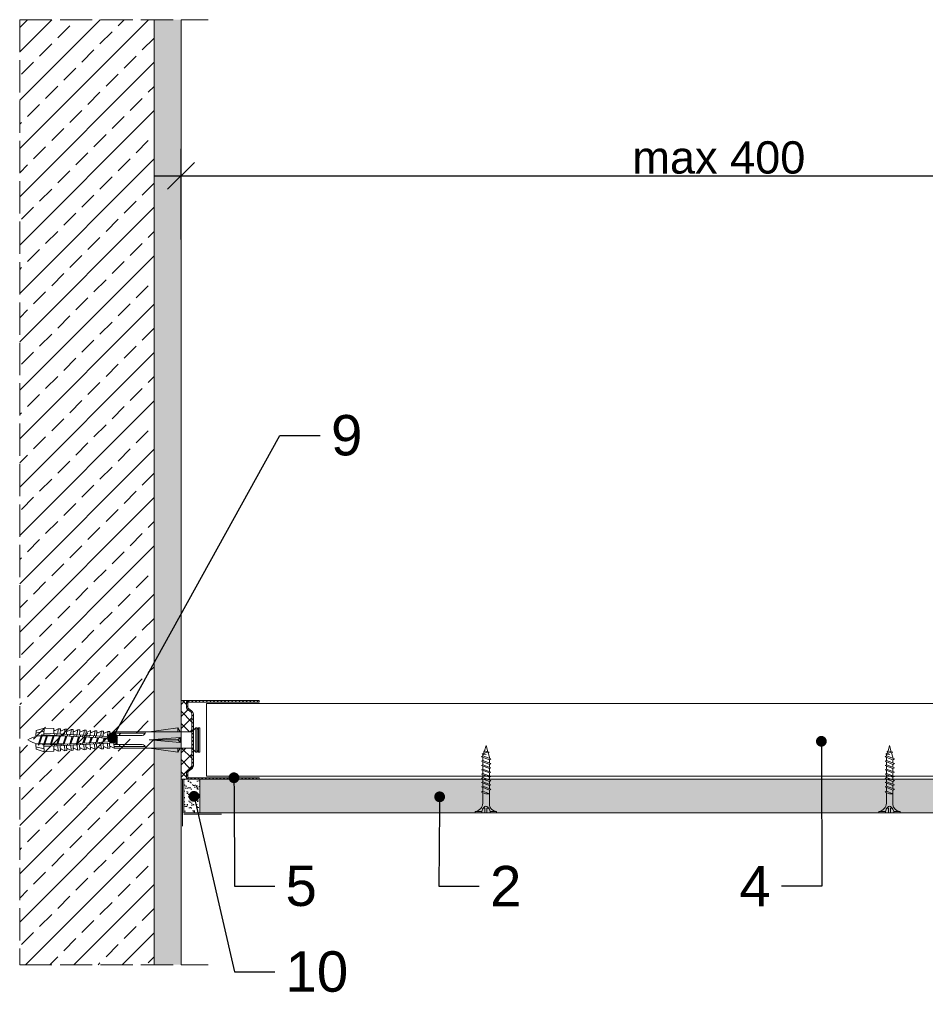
# Model space of a CAD drawing. Header units: millimetres. Extents: x -295 to 1938, y -1538 to -487.
# Tile 5 of 6: x 1264 to 1601, y -971 to -606. Entities that reach past the tile are written whole.
import ezdxf
from ezdxf import colors
from ezdxf.entities.mleader import LeaderData, LeaderLine
from ezdxf.math import Vec2, Vec3

# ---------------------------------------------------------------- set-up
doc = ezdxf.new("R2010")
doc.units = ezdxf.units.MM
doc.linetypes.add('ACAD_ISO02W100', pattern=[15, 12, -3])
doc.layers.get('0').update_dxf_attribs({"lineweight": 5})
doc.layers.get('Defpoints').update_dxf_attribs({"lineweight": 9})
for name, color, linetype, lineweight in [('_RIGIPS AKCESORIA', 7, 'Continuous', 5), ('_RIGIPS G-K', 7, 'Continuous', 9), ('_RIGIPS PROFIL', 7, 'Continuous', 9), ('_RIGIPS PŁYTA', 7, 'Continuous', 9), ('KRESKOWANIE', 7, 'Continuous', 9), ('PRZERYWANA', 7, 'ACAD_ISO02W100', 9)]:
    doc.layers.add(name, color=color, linetype=linetype, lineweight=lineweight)
doc.styles.get("Standard").update_dxf_attribs({"font": 'arial.ttf'})
doc.dimstyles.new('Rigips', dxfattribs={"dimtxt": 12, "dimasz": 10, "dimexe": 10, "dimexo": 0.625, "dimtad": 1, "dimtxsty": 'Standard', "dimblk": 'OBLIQUE', "dimcen": 2.5, "dimdle": 10, "dimadec": 0, "dimazin": 0, "dimtfac": 1, "dimtmove": 0, "dimatfit": 3, "dimldrblk": 'DOT', "dimfxl": 1, "dimarcsym": 0})

# ---------------------------------------------------------------- blocks, each defined once
blk = doc.blocks.new('TN 25')
at = {"layer": '_RIGIPS AKCESORIA'}
for p, q in [((0, -0.84), (0, 7.16)), ((0, 7.16), (0.46, 7.16)), ((0.46, 4.78), (0, 4.78)), ((0.46, 7.16), (0.46, 4.78)), ((1.77, 3.5), (1.77, 4.2)), ((3.02, 4.46), (8.47, 4.46)), ((7.12, 4.46), (7.12, 3.18)), ((8.03, 2.01), (7.12, 4.46)), ((8.47, 4.46), (8.79, 5)), ((9.61, 1.51), (8.47, 4.46)), ((8.79, 5), (9.93, 2.01)), ((9, 4.46), (10.1, 4.46)), ((10.1, 4.46), (10.41, 5)), ((11.23, 1.51), (10.1, 4.46)), ((10.41, 5), (11.56, 2.01)), ((10.62, 4.46), (11.67, 4.46)), ((11.67, 4.46), (11.99, 5)), ((12.81, 1.51), (11.67, 4.46)), ((11.99, 5), (13.14, 2.01)), ((12.2, 4.46), (13.21, 4.46)), ((13.21, 4.46), (13.52, 5)), ((14.34, 1.51), (13.21, 4.46)), ((13.52, 5), (14.67, 2.01)), ((13.73, 4.46), (14.8, 4.46)), ((14.8, 4.46), (15.12, 5)), ((15.94, 1.51), (14.8, 4.46)), ((15.12, 5), (16.26, 2.01)), ((15.33, 4.46), (16.42, 4.46)), ((16.42, 4.46), (16.73, 5)), ((17.55, 1.51), (16.42, 4.46)), ((16.73, 5), (17.88, 2.01)), ((16.94, 4.46), (17.99, 4.46)), ((17.99, 4.46), (18.31, 5)), ((19.13, 1.51), (17.99, 4.46)), ((18.31, 5), (19.45, 2.01)), ((18.52, 4.46), (19.68, 4.46)), ((19.68, 4.46), (20, 5)), ((20.82, 1.51), (19.68, 4.46)), ((20, 5), (21.14, 2.01)), ((20.21, 4.46), (20.7, 4.46)), ((20.7, 4.46), (22.28, 3.98)), ((22.28, 3.98), (22.56, 4.37)), ((22.7, 2.36), (22.28, 3.98)), ((22.56, 4.37), (23.03, 2.71)), ((22.71, 3.85), (25, 3.24)), ((0, 3.5), (1.77, 3.5)), ((0, 2.83), (1.77, 2.83)), ((0.46, 1.64), (0, 1.64)), ((0.46, -0.84), (0.46, 1.64)), ((1.77, 2.83), (1.77, 2.18)), ((7.49, 2.01), (3.55, 2.01)), ((7.12, 3.18), (7.65, 1.53)), ((7.65, 1.53), (8.03, 2.01)), ((9.41, 2.01), (8.03, 2.01)), ((9.93, 2.01), (9.61, 1.51)), ((11.04, 2.01), (9.93, 2.01)), ((11.56, 2.01), (11.23, 1.51)), ((12.61, 2.01), (11.56, 2.01)), ((13.14, 2.01), (12.81, 1.51)), ((14.15, 2.01), (13.14, 2.01)), ((14.67, 2.01), (14.34, 1.51)), ((15.74, 2.01), (14.67, 2.01)), ((16.26, 2.01), (15.94, 1.51)), ((17.36, 2.01), (16.26, 2.01)), ((17.88, 2.01), (17.55, 1.51)), ((18.93, 2.01), (17.88, 2.01)), ((19.45, 2.01), (19.13, 1.51)), ((19.45, 2.01), (20.62, 2.01)), ((21.14, 2.01), (20.82, 1.51)), ((21.14, 2.01), (21.81, 2.12)), ((21.85, 1.83), (21.67, 3.28)), ((21.67, 3.28), (22.14, 2.4)), ((22.14, 2.4), (21.85, 1.83)), ((22.7, 2.36), (22.14, 2.4)), ((23.03, 2.71), (22.7, 2.36)), ((25, 3.24), (23.03, 2.71)), ((0, -0.84), (0.46, -0.84))]:
    blk.add_line(p, q, dxfattribs=at)
for centre, major_axis, ratio, start_param, end_param in [((3.09, 7.67), (0.17, 3.2), 0.826134, 1.773653, 3.180586), ((-0.04, 0.9), (0, 3.93), 0.848176, -0.720942, -0.151112), ((1.66, 3.18), (0, 0.895), 0.848176, -1.552777, -0.720942), ((3.37, -1.57), (0.28, 3.57), 0.832181, 0.035984, 1.430787), ((-2.73, 15.91), (0, 14.76), 0.848176, 3.399396, 3.475072), ((0.59, 4.62), (0, 2.81), 0.848176, 3.475072, 3.862535), ((1.66, 3.18), (0, 0.895), 0.848176, 3.862535, 4.730408)]:
    blk.add_ellipse(centre, major_axis=major_axis, ratio=ratio, start_param=start_param, end_param=end_param, dxfattribs=at)
blk = doc.blocks.new('kolek rozprezny komplet 60')
for p, q in [((393.81, 219.85), (390.76, 218.91)), ((393.68, 217.35), (393.81, 219.85)), ((397.41, 219.66), (393.81, 219.85)), ((397.31, 217.76), (397.41, 219.66)), ((399, 219.58), (397.82, 218.98)), ((398.9, 217.68), (399, 219.58)), ((399.8, 219.54), (399, 219.58)), ((399.7, 217.64), (399.8, 219.54)), ((401.4, 219.45), (400.22, 218.85)), ((401.3, 217.56), (401.4, 219.45)), ((402.2, 219.41), (401.4, 219.45)), ((402.1, 217.51), (402.2, 219.41)), ((443.47, 219.95), (432.8, 218.45)), ((443.47, 218.45), (443.47, 219.95)), ((443.47, 219.95), (444.34, 218.45)), ((450.17, 219.95), (448.67, 218.45)), ((450.17, 219.95), (450.17, 210.95)), ((450.67, 219.95), (450.17, 219.95)), ((450.67, 219.95), (450.67, 210.95)), ((450.67, 219.35), (451.17, 219.95)), ((451.17, 219.95), (451.67, 219.95)), ((451.17, 219.95), (451.17, 210.95)), ((451.67, 219.95), (451.67, 210.95)), ((390.66, 217.01), (390.76, 218.91)), ((393.15, 216.88), (390.66, 217.01)), ((393.75, 218.75), (390.71, 217.96)), ((391.67, 216.95), (392.67, 216.95)), ((392.67, 216.95), (391.67, 213.95)), ((392.67, 216.95), (392.07, 213.95)), ((393.07, 216.95), (392.07, 213.95)), ((392.67, 216.95), (393.04, 217.45)), ((393.07, 216.95), (393.04, 217.45)), ((393.07, 216.95), (394.67, 216.95)), ((394.67, 216.95), (393.67, 213.95)), ((417.38, 216.11), (393.68, 217.35)), ((420.47, 216.55), (393.71, 217.95)), ((394.67, 216.95), (394.07, 213.95)), ((395.07, 216.95), (394.07, 213.95)), ((394.67, 216.95), (394.92, 217.29)), ((395.07, 216.95), (395.05, 217.28)), ((395.07, 216.95), (397.07, 216.95)), ((397.07, 216.95), (396.07, 213.95)), ((397.07, 216.95), (396.47, 213.95)), ((397.47, 216.95), (396.47, 213.95)), ((397.07, 216.95), (397.23, 217.17)), ((397.47, 216.95), (397.46, 217.16)), ((397.47, 216.95), (399.47, 216.95)), ((397.67, 217.14), (397.71, 217.74)), ((398.47, 217.1), (398.5, 217.7)), ((399.47, 216.95), (398.47, 213.95)), ((399.47, 216.95), (398.87, 213.95)), ((399.87, 216.95), (398.87, 213.95)), ((399.47, 216.95), (399.55, 217.05)), ((399.87, 216.95), (399.87, 217.03)), ((399.87, 216.95), (401.38, 216.95)), ((400.07, 217.02), (400.1, 217.62)), ((400.87, 216.98), (400.9, 217.58)), ((401.87, 216.92), (400.87, 213.95)), ((401.87, 216.92), (401.27, 213.95)), ((402.26, 216.9), (401.27, 213.95)), ((402.47, 216.89), (402.5, 217.49)), ((403.8, 219.33), (402.61, 218.72)), ((403.27, 216.85), (403.3, 217.45)), ((404.22, 216.8), (403.31, 214.05)), ((403.7, 217.43), (403.8, 219.33)), ((404.24, 216.8), (403.7, 214.07)), ((404.62, 216.78), (403.72, 214.07)), ((404.6, 219.29), (403.8, 219.33)), ((404.5, 217.39), (404.6, 219.29)), ((404.86, 216.77), (404.9, 217.37)), ((406.19, 219.2), (405.01, 218.6)), ((405.66, 216.73), (405.69, 217.32)), ((406.58, 216.68), (405.75, 214.18)), ((406.09, 217.3), (406.19, 219.2)), ((406.62, 216.68), (406.12, 214.2)), ((406.98, 216.66), (406.16, 214.2)), ((406.99, 219.16), (406.19, 219.2)), ((406.89, 217.26), (406.99, 219.16)), ((407.26, 216.64), (407.29, 217.24)), ((408.59, 219.08), (407.41, 218.47)), ((408.06, 216.6), (408.09, 217.2)), ((408.94, 216.55), (408.19, 214.31)), ((408.49, 217.18), (408.59, 219.08)), ((408.99, 216.55), (408.55, 214.33)), ((409.39, 219.03), (408.59, 219.08)), ((409.34, 216.53), (408.6, 214.33)), ((409.29, 217.14), (409.39, 219.03)), ((409.66, 216.52), (409.69, 217.12)), ((410.99, 218.95), (409.8, 218.35)), ((410.46, 216.47), (410.49, 217.07)), ((411.3, 216.43), (410.64, 214.44)), ((410.89, 217.05), (410.99, 218.95)), ((411.37, 216.43), (410.98, 214.45)), ((411.69, 216.41), (411.04, 214.46)), ((412.59, 218.87), (411.4, 218.26)), ((412.05, 216.39), (412.09, 216.99)), ((412.49, 216.97), (412.59, 218.87)), ((413.38, 218.82), (412.59, 218.87)), ((412.85, 216.35), (412.89, 216.95)), ((413.66, 216.31), (413.08, 214.56)), ((413.28, 216.93), (413.38, 218.82)), ((413.75, 216.3), (413.4, 214.58)), ((414.05, 216.29), (413.49, 214.58)), ((414.98, 218.74), (413.8, 218.14)), ((414.45, 216.27), (414.48, 216.86)), ((414.88, 216.84), (414.98, 218.74)), ((415.78, 218.7), (414.98, 218.74)), ((415.25, 216.22), (415.28, 216.82)), ((416.02, 216.18), (415.52, 214.69)), ((415.68, 216.8), (415.78, 218.7)), ((416.12, 216.18), (415.83, 214.71)), ((416.41, 216.16), (415.93, 214.71)), ((417.38, 218.62), (416.2, 218.01)), ((417.28, 216.72), (417.38, 218.62)), ((418.18, 218.57), (417.38, 218.62)), ((418.08, 216.68), (418.18, 218.57)), ((419.78, 218.49), (418.59, 217.89)), ((419.68, 216.59), (419.78, 218.49)), ((430.17, 217.15), (419.71, 217.15)), ((431.37, 217.95), (419.75, 217.95)), ((448.67, 218.45), (419.77, 218.45)), ((420.47, 217.15), (420.47, 213.75)), ((420.67, 217.15), (420.67, 213.75)), ((420.87, 217.15), (420.87, 213.75)), ((444.34, 216.37), (432.8, 215.45)), ((444.34, 216.37), (443.47, 215.45)), ((444.34, 214.53), (444.34, 216.37)), ((448.67, 218.45), (448.67, 212.45)), ((448.67, 216.95), (448.67, 213.95)), ((393.15, 214.02), (390.66, 213.89)), ((390.66, 213.89), (390.76, 211.99)), ((393.75, 212.15), (390.71, 212.94)), ((391.67, 213.95), (391.71, 213.45)), ((391.71, 213.45), (392.07, 213.95)), ((392.07, 213.95), (393.67, 213.95)), ((393.67, 213.95), (393.7, 213.55)), ((417.38, 214.79), (393.68, 213.55)), ((393.68, 213.55), (393.81, 211.05)), ((420.47, 214.35), (393.71, 212.95)), ((393.78, 213.55), (394.07, 213.95)), ((394.07, 213.95), (396.07, 213.95)), ((396.07, 213.95), (396.09, 213.67)), ((396.28, 213.68), (396.47, 213.95)), ((396.47, 213.95), (398.47, 213.95)), ((397.31, 213.14), (397.41, 211.24)), ((397.67, 213.76), (397.71, 213.16)), ((398.47, 213.95), (398.48, 213.8)), ((398.47, 213.8), (398.5, 213.2)), ((398.77, 213.81), (398.87, 213.95)), ((398.87, 213.95), (400.87, 213.95)), ((398.9, 213.22), (399, 211.32)), ((399.7, 213.26), (399.8, 211.36)), ((400.07, 213.88), (400.1, 213.28)), ((400.87, 213.95), (400.88, 213.92)), ((400.87, 213.92), (400.9, 213.32)), ((401.27, 213.95), (401.38, 213.95)), ((401.27, 213.94), (401.27, 213.95)), ((401.3, 213.35), (401.4, 211.45)), ((402.1, 213.39), (402.2, 211.49)), ((402.47, 214.01), (402.5, 213.41)), ((403.8, 211.57), (402.61, 212.18)), ((403.27, 214.05), (403.3, 213.45)), ((403.7, 213.47), (403.8, 211.57)), ((404.5, 213.51), (404.6, 211.62)), ((404.86, 214.13), (404.9, 213.53)), ((406.19, 211.7), (405.01, 212.3)), ((405.66, 214.17), (405.69, 213.58)), ((406.09, 213.6), (406.19, 211.7)), ((406.89, 213.64), (406.99, 211.74)), ((407.26, 214.26), (407.29, 213.66)), ((408.59, 211.82), (407.41, 212.43)), ((408.06, 214.3), (408.09, 213.7)), ((408.49, 213.72), (408.59, 211.82)), ((409.29, 213.76), (409.39, 211.87)), ((409.66, 214.38), (409.69, 213.79)), ((410.99, 211.95), (409.8, 212.55)), ((410.46, 214.43), (410.49, 213.83)), ((410.89, 213.85), (410.99, 211.95)), ((412.59, 212.03), (411.4, 212.64)), ((412.05, 214.51), (412.09, 213.91)), ((412.49, 213.93), (412.59, 212.03)), ((412.85, 214.55), (412.89, 213.95)), ((413.28, 213.97), (413.38, 212.08)), ((414.98, 212.16), (413.8, 212.76)), ((414.45, 214.64), (414.48, 214.04)), ((414.88, 214.06), (414.98, 212.16)), ((415.78, 212.2), (414.98, 212.16)), ((415.25, 214.68), (415.28, 214.08)), ((415.68, 214.1), (415.78, 212.2)), ((417.38, 212.29), (416.2, 212.89)), ((417.28, 214.18), (417.38, 212.29)), ((418.18, 212.33), (417.38, 212.29)), ((418.22, 215.58), (418.01, 214.95)), ((418.08, 214.22), (418.18, 212.33)), ((419.78, 212.41), (418.59, 213.01)), ((419.68, 214.31), (419.78, 212.41)), ((430.17, 213.75), (419.71, 213.75)), ((431.37, 212.95), (419.75, 212.95)), ((448.67, 212.45), (419.77, 212.45)), ((432.8, 215.45), (443.47, 215.45)), ((444.34, 214.53), (432.8, 215.45)), ((443.47, 210.95), (432.8, 212.45)), ((444.34, 214.53), (443.47, 215.45)), ((443.47, 212.45), (443.47, 210.95)), ((443.47, 210.95), (444.34, 212.45)), ((450.17, 210.95), (448.67, 212.45)), ((393.81, 211.05), (390.76, 211.99)), ((397.41, 211.24), (393.81, 211.05)), ((399, 211.32), (397.82, 211.93)), ((399.8, 211.36), (399, 211.32)), ((401.4, 211.45), (400.22, 212.05)), ((402.2, 211.49), (401.4, 211.45)), ((404.6, 211.62), (403.8, 211.57)), ((406.99, 211.74), (406.19, 211.7)), ((409.39, 211.87), (408.59, 211.82)), ((413.38, 212.08), (412.59, 212.03)), ((450.67, 210.95), (450.17, 210.95)), ((450.67, 211.55), (451.17, 210.95)), ((451.17, 210.95), (451.67, 210.95))]:
    blk.add_line(p, q)
for centre, radius, start, end in [((393.41, 206.24), 10.85, 99.2038, 121.9083), ((393.65, 216.85), 0.5, 87, 177), ((397.68, 219.24), 0.3, 177, 297), ((400.08, 219.12), 0.3, 177, 297), ((402.48, 218.99), 0.3, 177, 297), ((404.87, 218.87), 0.3, 177, 297), ((407.27, 218.74), 0.3, 177, 297), ((409.67, 218.61), 0.3, 177, 297), ((411.27, 218.53), 0.3, 177, 297), ((413.66, 218.41), 0.3, 177, 297), ((416.06, 218.28), 0.3, 177, 297), ((417.55, 215.45), 0.682, 255.8604, 104.1386), ((418.46, 218.15), 0.3, 177, 297), ((422.67, 216.95), 1, 90, 168.463), ((430.17, 218.45), 1.3, 270, 0), ((393.41, 224.66), 10.85, 238.0917, 260.7962), ((393.65, 214.05), 0.5, 183, 273), ((402.48, 211.91), 0.3, 63, 183), ((404.87, 212.03), 0.3, 63, 183), ((407.27, 212.16), 0.3, 63, 183), ((409.67, 212.29), 0.3, 63, 183), ((411.27, 212.37), 0.3, 63, 183), ((413.66, 212.5), 0.3, 63, 183), ((416.06, 212.62), 0.3, 63, 183), ((418.46, 212.75), 0.3, 63, 183), ((422.67, 213.95), 1, 191.537, 270), ((430.17, 212.45), 1.3, 0, 90), ((397.68, 211.66), 0.3, 63, 183), ((400.08, 211.78), 0.3, 63, 183)]:
    blk.add_arc(centre, radius, start, end)
blk = doc.blocks.new('UD 30 ULTRASTIL')
h = blk.add_hatch()
h.set_pattern_fill('ANSI31', color=256, scale=0.3, style=0)
h.paths.add_polyline_path([(684.71, 712.9), (658.51, 712.9, 0.414214), (657.71, 712.1), (657.71, 710.25, 0.236068), (658.03, 709.61), (659.39, 708.59, -0.236068), (659.71, 707.95), (659.71, 688.65, -0.236068), (659.39, 688.01), (658.03, 686.99, 0.236068), (657.71, 686.35), (657.71, 684.5, 0.414214), (658.51, 683.7), (684.71, 683.7), (684.71, 684.25), (658.51, 684.25, -0.414214), (658.26, 684.5), (658.26, 686.35, -0.236068), (658.36, 686.55), (659.72, 687.57, 0.236068), (660.26, 688.65), (660.26, 707.95, 0.236068), (659.72, 709.03), (658.36, 710.05, -0.236068), (658.26, 710.25), (658.26, 712.1, -0.414214), (658.51, 712.35), (684.71, 712.35)])
for p, q in [((657.71, 712.1), (657.71, 710.25)), ((659.39, 708.59), (658.03, 709.61)), ((658.26, 712.1), (658.26, 710.25)), ((659.72, 709.03), (658.36, 710.05)), ((684.71, 712.9), (658.51, 712.9)), ((684.71, 712.35), (658.51, 712.35)), ((684.71, 712.35), (684.71, 712.9)), ((659.71, 707.95), (659.71, 688.65)), ((660.26, 707.95), (660.26, 688.65)), ((659.39, 688.01), (658.03, 686.99)), ((659.72, 687.57), (658.36, 686.55)), ((657.71, 686.35), (657.71, 684.5)), ((658.26, 686.35), (658.26, 684.5)), ((684.71, 684.25), (658.51, 684.25)), ((684.71, 683.7), (684.71, 684.25)), ((684.71, 683.7), (658.51, 683.7))]:
    blk.add_line(p, q)
for centre, radius, start, end in [((658.51, 712.1), 0.8, 90, 180), ((658.51, 710.25), 0.8, 180, 233.1301), ((658.51, 712.1), 0.25, 90, 180), ((658.51, 710.25), 0.25, 180, 233.1301), ((658.91, 707.95), 0.8, 0, 53.1301), ((658.91, 707.95), 1.35, 0, 53.1301), ((658.91, 688.65), 0.8, 306.8699, 0), ((658.91, 688.65), 1.35, 306.8699, 0), ((658.51, 686.35), 0.8, 126.8699, 180), ((658.51, 684.5), 0.8, 180, 270), ((658.51, 686.35), 0.25, 126.8699, 180), ((658.51, 684.5), 0.25, 180, 270)]:
    blk.add_arc(centre, radius, start, end)
blk = doc.blocks.new('_Dot')
at = {"color": 0, "linetype": 'ByBlock', "lineweight": -2}
blk.add_line((-0.5, 0), (-1, 0), dxfattribs=at)
at = {"color": 0, "linetype": 'ByBlock', "const_width": 0.5}
blk.add_lwpolyline([(-0.25, 0, 1), (0.25, 0, 1)], format="xyb", close=True, dxfattribs=at)
blk = doc.blocks.new('_Oblique')
at = {"color": 0, "linetype": 'ByBlock', "lineweight": -2}
blk.add_line((-0.5, -0.5), (0.5, 0.5), dxfattribs=at)
blk = doc.blocks.new('*D33')
at = {"layer": '_RIGIPS PŁYTA', "color": 0, "lineweight": -2, "transparency": 16777216}
for p, q in [((1324.47, -687.4), (1324.47, -653.78)), ((1724.2, -671.35), (1724.2, -653.78)), ((1314.47, -663.78), (1734.2, -663.78))]:
    blk.add_line(p, q, dxfattribs=at)
at = {"layer": 'Defpoints', "color": 0, "transparency": 16777216}
for p in [(1724.2, -663.78), (1724.2, -671.97), (1324.47, -688.02)]:
    blk.add_point(p, dxfattribs=at)
at = {"layer": '_RIGIPS PŁYTA', "color": 0, "lineweight": -2, "transparency": 16777216, "xscale": 10, "yscale": 10, "zscale": 10, "rotation": 180}
blk.add_blockref('_Oblique', (1324.47, -663.78), dxfattribs=at)
at = {"layer": '_RIGIPS PŁYTA', "color": 0, "lineweight": -2, "transparency": 16777216, "xscale": 10, "yscale": 10, "zscale": 10}
blk.add_blockref('_Oblique', (1724.2, -663.78), dxfattribs=at)
at = {"layer": '_RIGIPS PŁYTA', "color": 0, "transparency": 16777216, "insert": (1524.33, -657.03), "char_height": 12, "attachment_point": 5}
blk.add_mtext('max 400', dxfattribs=at)

msp = doc.modelspace()

# ---------------------------------------------------------------- hatches: boundary and pattern name
at = {"layer": '_RIGIPS G-K'}
h = msp.add_hatch(dxfattribs=at)
h.set_pattern_fill('ANSI37', color=256)
h.set_pattern_definition([(45, (-68.7343, -2459.8653), (-2.245064, 2.245064), []), (135, (-68.7343, -2459.8653), (-2.245064, -2.245064), [])])
h.paths.add_polyline_path([(1328.47, -863.629, 0.236068), (1328.15, -862.989), (1326.79, -861.969, -0.236068), (1326.47, -861.329), (1326.47, -859.479, -0.4142136), (1327.27, -858.679), (1324.47, -858.679), (1324.47, -870.279), (1328.47, -870.279)])
h.paths.add_polyline_path([(1328.47, -876.279), (1324.47, -876.279), (1324.47, -887.879), (1327.27, -887.879, -0.4142136), (1326.47, -887.079), (1326.47, -885.229, -0.236068), (1326.79, -884.589), (1328.15, -883.569, 0.236068), (1328.47, -882.929)])
h = msp.add_hatch(dxfattribs=at)
h.set_pattern_fill('DOTS', color=256, angle=45, style=0)
h.set_pattern_definition([(45, (-68.7343, -1524.2533), (-0.561266, 1.683798), [0, -1.5875])])
h.paths.add_polyline_path([(1724.37, -887.873), (1353.47, -887.878), (1353.47, -887.879), (1331.47, -887.879), (1331.47, -900.36), (1683.277, -900.36, 0.6936892), (1684.077, -899.873, -0.1989124), (1684.224, -899.52), (1683.383, -900.36), (1765.357, -900.36), (1764.87, -899.873), (1724.87, -899.373, -0.4142136), (1724.37, -898.873, -0.4142136), (1723.87, -899.373), (1684.577, -899.373, 1.0420108), (1683.663, -899.873, -0.1989124), (1683.517, -900.227), (1684.37, -899.373), (1723.87, -899.373, 0.4142136), (1724.37, -898.873)])
at = {"layer": 'KRESKOWANIE'}
h = msp.add_hatch(dxfattribs=at)
h.set_pattern_fill('ANSI33', color=256, scale=2, angle=180, style=0)
h.set_pattern_definition([(225, (-730.733, -2235.744), (8.980256, -8.980256), []), (225, (-739.713, -2235.744), (8.980256, -8.980256), [6.35, -3.175])])
h.paths.add_polyline_path([(1314.47, -605.792), (1264.47, -605.792), (1264.47, -956.792), (1314.47, -956.792)])
h = msp.add_hatch(dxfattribs=at)
h.set_pattern_fill('AR-SAND', color=256, scale=0.1, style=0)
h.set_pattern_definition([(37.5, (-730.733, -2235.7436), (-0.160003, 4.8941324), [0, -3.8608, 0, -4.318, 0, -4.1275]), (7.5, (-730.733, -2235.7436), (4.495233, 7.168251), [0, -2.0828, 0, -3.4798, 0, -1.3335]), (327.5, (-733.857, -2235.7436), (7.909924, 0.014372), [0, -1.27, 0, -4.572, 0, -5.969]), (317.5, (-733.857, -2235.7436), (7.635565, 2.229293), [0, -0.635, 0, -2.9972, 0, -3.429])])
h.paths.add_polyline_path([(1324.47, -605.792), (1314.47, -605.792), (1314.47, -956.792), (1324.47, -956.792)])
h = msp.add_hatch(dxfattribs=at)
h.set_pattern_fill('AR-SAND', color=256, scale=0.05, style=0)
h.set_pattern_definition([(37.5, (-68.7343, -2426.354), (-0.0800016, 2.4470662), [0, -1.9304, 0, -2.159, 0, -2.06375]), (7.5, (-68.7343, -2426.354), (2.2476164, 3.5841255), [0, -1.0414, 0, -1.7399, 0, -0.66675]), (327.5, (-70.2964, -2426.354), (3.9549619, 0.007186), [0, -0.635, 0, -2.286, 0, -2.9845]), (317.5, (-70.2964, -2426.354), (3.817782, 1.1146466), [0, -0.3175, 0, -1.4986, 0, -1.7145])])
h.paths.add_polyline_path([(1331.47, -887.879), (1327.27, -887.879), (1325.47, -887.879), (1325.47, -900.36), (1331.47, -900.36)])

# ---------------------------------------------------------------- linework, layer by layer
for p, q in [((1314.47, -605.792), (1314.47, -956.792)), ((1324.47, -605.792), (1324.47, -956.792))]:
    msp.add_line(p, q)
at = {"layer": '_RIGIPS G-K'}
for p, q in [((1937.665, -887.86), (1324.47, -887.86)), ((1937.665, -900.36), (1325.47, -900.36)), ((1339.47, -900.86), (1325.47, -900.86))]:
    msp.add_line(p, q, dxfattribs=at)
at = {"layer": '_RIGIPS PROFIL'}
for p, q in [((1937.665, -859.787), (1333.853, -859.779)), ((1333.853, -859.779), (1333.853, -886.779)), ((1937.665, -886.76), (1333.853, -886.76))]:
    msp.add_line(p, q, dxfattribs=at)
at = {"layer": '_RIGIPS PŁYTA'}
for p, q in [((1324.97, -905.36), (1324.97, -887.879)), ((1325.47, -900.36), (1325.47, -887.879)), ((1331.47, -900.36), (1331.47, -887.879))]:
    msp.add_line(p, q, dxfattribs=at)
at = {"layer": 'KRESKOWANIE'}
msp.add_line((1327.27, -858.679), (1324.47, -858.679), dxfattribs=at)
at = {"layer": 'PRZERYWANA'}
for p, q in [((1264.47, -605.792), (1264.47, -956.792)), ((1264.47, -605.792), (1334.47, -605.792)), ((1264.47, -956.792), (1334.47, -956.792))]:
    msp.add_line(p, q, dxfattribs=at)

# ---------------------------------------------------------------- block references
for name, p in [('UD 30 ULTRASTIL', (668.756, -1571.58)), ('kolek rozprezny komplet 60', (879.796, -1088.729))]:
    msp.add_blockref(name, p)
at = {"layer": '_RIGIPS AKCESORIA', "xscale": -1, "rotation": 270}
for p in [(1434.572, -900.36), (1584.572, -900.36)]:
    msp.add_blockref('TN 25', p, dxfattribs=at)

# ---------------------------------------------------------------- dimensions: what is measured, and where the dimension line sits
at = {"layer": '_RIGIPS PŁYTA'}
dim = msp.add_linear_dim(base=(1724.196, -663.781), p1=(1324.47, -688.023), p2=(1724.196, -671.973), text='max 400', dimstyle='Rigips', dxfattribs=at)
dim.commit()
dim.dimension.update_dxf_attribs({"geometry": '*D33', "text_midpoint": (1524.333, -657.029)})

# ---------------------------------------------------------------- leaders
at = {"layer": '_RIGIPS G-K'}
ml = msp.add_multileader_mtext('Standard', dxfattribs=at)
ml.set_content('9', color=256)
ml.set_leader_properties()
ml.set_arrow_properties(name='DOT')
ml.build(insert=Vec2(0, 0))
ml.multileader.update_dxf_attribs({"dogleg_length": 15})
ctx = ml.context
ctx.base_point, ctx.char_height, ctx.landing_gap_size, ctx.plane_origin = Vec3(1376.189, -760.227), 15, 4, Vec3(1326.192, -700.593)
notes = []
notes.append((ctx, [(0, (1, 1, 0), (1361.189, -760.227), (1, 0), 15, [(0, [(1298.953, -872.505)], 0, [])])]))
ctx.mtext.insert, ctx.mtext.flow_direction = Vec3(1380.189, -752.599), 5
ml = msp.add_multileader_mtext('Standard', dxfattribs=at)
ml.set_content('4', color=256)
ml.set_leader_properties()
ml.set_arrow_properties(name='DOT')
ml.build(insert=Vec2(0, 0))
ml.multileader.update_dxf_attribs({"dogleg_length": 15})
ctx = ml.context
ctx.base_point, ctx.char_height, ctx.landing_gap_size, ctx.plane_origin = Vec3(1529.265, -927.572), 15, 4, Vec3(1527.324, -796.963)
ctx.text_align_type = 2
notes.append((ctx, [(1, (1, 1, 0), (1562.64, -927.572), (-1, 0), 15, [(0, [(1562.429, -873.787)], 0, [])])]))
ctx.mtext.insert, ctx.mtext.alignment, ctx.mtext.flow_direction = Vec3(1543.64, -920.072), 3, 5
ml = msp.add_multileader_mtext('Standard', dxfattribs=at)
ml.set_content('5', color=256)
ml.set_leader_properties()
ml.set_arrow_properties(name='DOT')
ml.build(insert=Vec2(0, 0))
ml.multileader.update_dxf_attribs({"dogleg_length": 15})
ctx = ml.context
ctx.base_point, ctx.char_height, ctx.landing_gap_size, ctx.plane_origin = Vec3(1359.268, -927.572), 15, 4, Vec3(1309.271, -796.963)
notes.append((ctx, [(0, (1, 1, 0), (1344.268, -927.572), (1, 0), 15, [(0, [(1344.118, -887.329)], 0, [])])]))
ctx.mtext.insert, ctx.mtext.flow_direction = Vec3(1363.268, -919.944), 5
ml = msp.add_multileader_mtext('Standard', dxfattribs=at)
ml.set_content('10', color=256)
ml.set_leader_properties()
ml.set_arrow_properties(name='DOT')
ml.build(insert=Vec2(0, 0))
ml.multileader.update_dxf_attribs({"dogleg_length": 15})
ctx = ml.context
ctx.base_point, ctx.char_height, ctx.landing_gap_size, ctx.plane_origin = Vec3(1359.268, -959.41), 15, 4, Vec3(1309.271, -828.802)
notes.append((ctx, [(0, (1, 1, 0), (1344.268, -959.41), (1, 0), 15, [(0, [(1329.254, -894.252)], 0, [])])]))
ctx.mtext.insert, ctx.mtext.flow_direction = Vec3(1363.268, -951.782), 5
ml = msp.add_multileader_mtext('Standard', dxfattribs=at)
ml.set_content('2', color=256)
ml.set_leader_properties()
ml.set_arrow_properties(name='DOT')
ml.build(insert=Vec2(0, 0))
ml.multileader.update_dxf_attribs({"dogleg_length": 15})
ctx = ml.context
ctx.base_point, ctx.char_height, ctx.landing_gap_size, ctx.plane_origin = Vec3(1435.29, -927.572), 15, 4, Vec3(1403.393, -796.963)
notes.append((ctx, [(0, (1, 1, 0), (1420.29, -927.572), (1, 0), 15, [(0, [(1420.557, -894.407)], 0, [])])]))
ctx.mtext.insert, ctx.mtext.flow_direction = Vec3(1439.29, -920.072), 5
for ctx, leaders in notes:
    for number, flags, end, landing, length, lines in leaders:
        leader = LeaderData()
        leader.index, (leader.has_last_leader_line, leader.has_dogleg_vector, leader.attachment_direction) = number, flags
        leader.last_leader_point, leader.dogleg_vector, leader.dogleg_length = Vec3(end), Vec3(landing), length
        for number, points, colour, breaks in lines:
            line = LeaderLine()
            line.index, line.vertices, line.color, line.breaks = number, Vec3.list(points), colors.encode_raw_color(colour), breaks
            leader.lines.append(line)
        ctx.leaders.append(leader)

doc.saveas('drawing.dxf')
